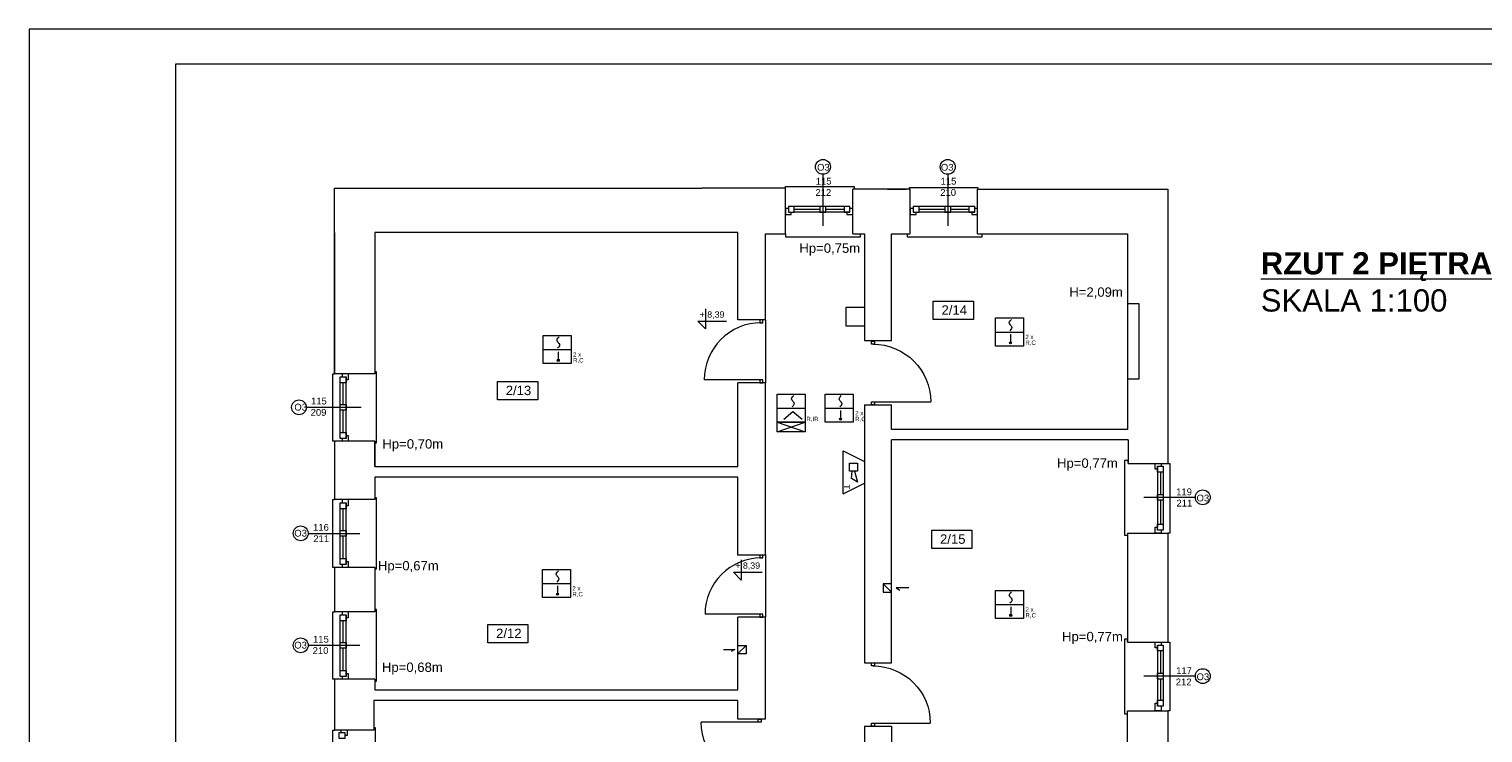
# Model space of a CAD drawing. Header units: centimetres. Extents: x 74437 to 92332, y -37016 to -3432.
# Tile 43 of 68: x 74454 to 76936, y -12797 to -11596. Entities that reach past the tile are written whole.
import ezdxf

# ---------------------------------------------------------------- set-up
doc = ezdxf.new("R2010")
doc.units = ezdxf.units.CM
doc.header["$LTSCALE"] = 0.02
doc.layers.get('0').update_dxf_attribs({"color": 8, "lineweight": 13})
for name, color, linetype, lineweight in [('_pk_tabelka', 7, 'Continuous', 15), ('Linia SSP', 7, 'Continuous', 35), ('LINIE PRZEKROJOWE', 8, 'Continuous', 13), ('OPISY', 8, 'Continuous', 13), ('stolarka', 8, 'Continuous', 13), ('WIDOK', 8, 'Continuous', 13)]:
    doc.layers.add(name, color=color, linetype=linetype, lineweight=lineweight)
doc.styles.add('ARCH. STANDARD', font='arial.ttf')
doc.styles.get("Standard").update_dxf_attribs({"font": 'arial.ttf', "height": 12})

# ---------------------------------------------------------------- blocks, each defined once
blk = doc.blocks.new('*U3')
at = {"layer": 'stolarka', "transparency": 33554684}
blk.add_lwpolyline([(5, 0), (5, 95)], dxfattribs=at)
for points in [[(0, 2.5), (0, -2.5), (5, -2.5), (5, 2.5)], [(100, -2.5), (105, -2.5), (105, 2.5), (100, 2.5)]]:
    blk.add_lwpolyline(points, close=True, dxfattribs=at)
blk.add_arc((5, 0), 95, 0, 90, dxfattribs=at)

msp = doc.modelspace()

# ---------------------------------------------------------------- hatches: boundary and pattern name
at = {"layer": 'Linia SSP', "lineweight": 5}
for points in [[(76131.1, -12131.2, 1), (76127.6, -12131.2, 1)], [(75359, -12161.1, 1), (75355.5, -12161.1, 1)], [(75840.7, -12261.3, 1), (75837.2, -12261.3, 1)], [(75357.7, -12560.1, 1), (75354.3, -12560.1, 1)], [(76131.4, -12596.2, 1), (76127.9, -12596.2, 1)]]:
    msp.add_hatch(color=256, dxfattribs=at).paths.add_polyline_path(points)

# ---------------------------------------------------------------- linework, layer by layer
for points in [[(75745, -11867.3), (75745, -11864.5), (75862.6, -11864.5), (75862.6, -11869.3)], [(75956.7, -11869.3), (75956.7, -11866), (76073.7, -11866), (76073.7, -11869)], [(75745, -11945.3), (75745, -11945.3), (75745, -11950.3), (75868, -11950.3), (75873, -11950.3), (75873, -11945.3)], [(75953.1, -11945.3), (75953.1, -11945.3), (75953.1, -11950.3), (76076.1, -11950.3), (76081.1, -11950.3), (76081.1, -11945.3)], [(75711, -12092.3), (75711, -12199.3)], [(74975, -12299.3), (74972, -12299.3), (74972, -12184.3), (74975, -12184.3)], [(75044, -12301.8), (75046.9, -12301.8), (75046.9, -12180.6), (75046.9, -12180.5), (75044, -12180.5)], [(76330.3, -12336.9), (76330.3, -12331.9), (76324.1, -12331.9), (76324.1, -12458.9), (76324.1, -12459.3), (76329.1, -12459.3)], [(76398.1, -12336.9), (76401.1, -12336.9), (76401.1, -12455.9), (76398.1, -12455.9)], [(74975, -12514.3), (74972, -12514.3), (74972, -12398.3), (74975, -12398.3)], [(75044, -12516.7), (75046.9, -12516.7), (75046.9, -12395.6), (75046.9, -12395.5), (75044, -12395.5)], [(75711, -12492.3), (75711, -12599.3)], [(75955.5, -12549.3), (75934.3, -12549.3), (75940.1, -12553)], [(74975, -12705.3), (74972, -12705.3), (74972, -12590.3), (74975, -12590.3)], [(75044, -12708.4), (75046.9, -12708.4), (75046.9, -12586.6), (75046.9, -12586.5), (75044, -12586.5)], [(75639, -12654.4), (75658.4, -12654.4), (75652.3, -12658.1)], [(76329.1, -12641.9), (76329.1, -12636.9), (76324.1, -12636.9), (76324.1, -12763.9), (76324.1, -12764.2), (76329.1, -12764.2)], [(76398.1, -12641.9), (76401.1, -12641.9), (76401.1, -12758.9), (76398.1, -12758.9)], [(74975, -12910.3), (74972, -12910.3), (74972, -12792.3), (74975, -12792.3)], [(75042, -12914.8), (75044.9, -12914.8), (75044.9, -12788.2), (75044.9, -12788.1), (75042, -12788.1)]]:
    msp.add_lwpolyline(points)
msp.add_lwpolyline([(75848.9, -12070.6), (75880.1, -12070.6), (75880.1, -12102.6), (75848.9, -12102.6)], close=True)
at = {"layer": '_pk_tabelka', "color": 7, "ltscale": 3}
for p, q in [((82863.7, -11596), (74453.7, -11596)), ((74453.7, -11596), (74453.7, -15796)), ((82803.7, -11656), (74703.7, -11656)), ((74703.7, -11656), (74703.7, -15736))]:
    msp.add_line(p, q, dxfattribs=at)
at = {"layer": 'Linia SSP', "linetype": 'Continuous', "lineweight": 5}
for p, q in [((76127.2, -12096.9), (76127.6, -12095.3)), ((76127.6, -12098.5), (76127.2, -12096.9)), ((76127.6, -12095.3), (76128.8, -12093.5)), ((76128.5, -12099.8), (76127.6, -12098.5)), ((76130, -12108.5), (76128, -12110.6)), ((76128.8, -12100.3), (76128.5, -12099.8)), ((76128.8, -12093.5), (76130.7, -12091.3)), ((76129.4, -12101), (76128.8, -12100.3)), ((76129.4, -12101), (76130, -12101.7)), ((76130, -12101.7), (76130.3, -12102.1)), ((76131.2, -12106.7), (76130, -12108.5)), ((76130.3, -12102.1), (76131.2, -12103.5)), ((76131.2, -12103.5), (76131.6, -12105.1)), ((76131.6, -12105.1), (76131.2, -12106.7)), ((75355, -12126.8), (75355.4, -12125.2)), ((75355.4, -12128.4), (75355, -12126.8)), ((75355.4, -12125.2), (75356.6, -12123.4)), ((75356.3, -12129.8), (75355.4, -12128.4)), ((75356.6, -12130.2), (75356.3, -12129.8)), ((75356.6, -12123.4), (75358.6, -12121.3)), ((75357.2, -12130.9), (75356.6, -12130.2)), ((75357.2, -12130.9), (75357.8, -12131.6)), ((75357.8, -12131.6), (75358.1, -12132.1)), ((75359, -12136.6), (75357.8, -12138.4)), ((75358.1, -12132.1), (75359, -12133.4)), ((75359, -12133.4), (75359.4, -12135)), ((75359.4, -12135), (75359, -12136.6)), ((75357.8, -12138.4), (75355.9, -12140.6)), ((75755.6, -12226.9), (75756, -12225.3)), ((75756, -12228.5), (75755.6, -12226.9)), ((75756, -12225.3), (75757.2, -12223.5)), ((75756.9, -12229.9), (75756, -12228.5)), ((75757.2, -12230.3), (75756.9, -12229.9)), ((75757.2, -12223.5), (75759.2, -12221.3)), ((75757.8, -12231), (75757.2, -12230.3)), ((75757.8, -12231), (75758.4, -12231.7)), ((75758.4, -12231.7), (75758.7, -12232.2)), ((75759.6, -12236.7), (75758.4, -12238.5)), ((75758.7, -12232.2), (75759.6, -12233.5)), ((75759.6, -12233.5), (75760, -12235.1)), ((75760, -12235.1), (75759.6, -12236.7)), ((75836.7, -12227), (75837.1, -12225.4)), ((75837.1, -12228.6), (75836.7, -12227)), ((75837.1, -12225.4), (75838.3, -12223.6)), ((75838, -12229.9), (75837.1, -12228.6)), ((75838.3, -12230.4), (75838, -12229.9)), ((75838.3, -12223.6), (75840.2, -12221.4)), ((75838.9, -12231.1), (75838.3, -12230.4)), ((75838.9, -12231.1), (75839.5, -12231.8)), ((75839.5, -12231.8), (75839.8, -12232.2)), ((75840.7, -12236.8), (75839.5, -12238.6)), ((75839.8, -12232.2), (75840.7, -12233.6)), ((75840.7, -12233.6), (75841.1, -12235.2)), ((75841.1, -12235.2), (75840.7, -12236.8)), ((75758.4, -12238.5), (75756.5, -12240.7)), ((75839.5, -12238.6), (75837.6, -12240.7)), ((75353.8, -12525.8), (75354.2, -12524.2)), ((75354.2, -12527.4), (75353.8, -12525.8)), ((75354.2, -12524.2), (75355.4, -12522.4)), ((75355.1, -12528.8), (75354.2, -12527.4)), ((75355.4, -12529.2), (75355.1, -12528.8)), ((75355.4, -12522.4), (75357.3, -12520.3)), ((75356, -12529.9), (75355.4, -12529.2)), ((75356, -12529.9), (75356.6, -12530.6)), ((75356.6, -12530.6), (75356.9, -12531.1)), ((75356.9, -12531.1), (75357.8, -12532.4)), ((75357.8, -12532.4), (75358.2, -12534)), ((75358.2, -12534), (75357.8, -12535.6)), ((75356.6, -12537.4), (75354.6, -12539.6)), ((75357.8, -12535.6), (75356.6, -12537.4)), ((76127.8, -12560.3), (76129, -12558.5)), ((76129, -12558.5), (76131, -12556.3)), ((76127.4, -12561.9), (76127.8, -12560.3)), ((76127.8, -12563.5), (76127.4, -12561.9)), ((76128.7, -12564.8), (76127.8, -12563.5)), ((76130.2, -12573.5), (76128.3, -12575.6)), ((76129, -12565.3), (76128.7, -12564.8)), ((76129.6, -12566), (76129, -12565.3)), ((76129.6, -12566), (76130.2, -12566.7)), ((76130.2, -12566.7), (76130.5, -12567.1)), ((76131.4, -12571.7), (76130.2, -12573.5)), ((76130.5, -12567.1), (76131.4, -12568.5)), ((76131.4, -12568.5), (76131.8, -12570.1)), ((76131.8, -12570.1), (76131.4, -12571.7))]:
    msp.add_line(p, q, dxfattribs=at)
at = {"layer": 'Linia SSP', "lineweight": 5}
for p, q in [((76103.5, -12112.8), (76151.3, -12112.8)), ((76129.4, -12116.7), (76129.4, -12131.2)), ((75331.3, -12142.8), (75379.1, -12142.8)), ((75357.2, -12146.6), (75357.2, -12161.1)), ((75731, -12242.9), (75778.7, -12242.9)), ((75757.8, -12249.2), (75742, -12262.3)), ((75773.7, -12262.3), (75757.8, -12249.2)), ((75813, -12242.9), (75860.8, -12242.9)), ((75838.9, -12246.8), (75838.9, -12261.3)), ((75731, -12283.1), (75778.7, -12266.8)), ((75731, -12266.8), (75778.7, -12283.1)), ((75843.4, -12389), (75843.4, -12315.5)), ((75843.4, -12315.5), (75880.1, -12333.9)), ((75880.1, -12333.9), (75880.1, -12370.6)), ((75854.1, -12336.5), (75867.9, -12336.5)), ((75854.1, -12350.3), (75854.1, -12336.5)), ((75867.9, -12350.3), (75854.1, -12350.3)), ((75857.9, -12362.7), (75859.2, -12350.3)), ((75862.7, -12350.3), (75867.9, -12369.1)), ((75867.9, -12336.5), (75867.9, -12350.3)), ((75843.4, -12389), (75880.1, -12370.6)), ((75867.9, -12369.1), (75857.9, -12362.7)), ((75330.1, -12541.8), (75377.9, -12541.8)), ((75356, -12545.6), (75356, -12560.1)), ((76103.7, -12577.8), (76151.5, -12577.8)), ((76129.6, -12581.7), (76129.6, -12596.2))]:
    msp.add_line(p, q, dxfattribs=at)
for points in [[(76103.5, -12088.9), (76151.3, -12088.9), (76151.3, -12136.7), (76103.5, -12136.7)], [(75331.3, -12118.9), (75379.1, -12118.9), (75379.1, -12166.6), (75331.3, -12166.6)], [(75731, -12219), (75778.7, -12219), (75778.7, -12266.8), (75731, -12266.8)], [(75813, -12219), (75860.8, -12219), (75860.8, -12266.8), (75813, -12266.8)], [(75731, -12283.1), (75731, -12266.8), (75778.7, -12266.8), (75778.7, -12283.1)], [(75330.1, -12517.9), (75377.9, -12517.9), (75377.9, -12565.6), (75330.1, -12565.6)], [(76103.7, -12553.9), (76151.5, -12553.9), (76151.5, -12601.7), (76103.7, -12601.7)]]:
    msp.add_lwpolyline(points, close=True, dxfattribs=at)
for centre in [(76129.4, -12131.2), (75357.2, -12161.1), (75838.9, -12261.3), (75356, -12560.1), (76129.6, -12596.2)]:
    msp.add_circle(centre, 1.75, dxfattribs=at)
at = {"layer": 'LINIE PRZEKROJOWE'}
for points in [[(74975, -12184.3), (74975, -11867.3), (75602, -11867.3)], [(75745, -11867.3), (75602, -11867.3)], [(75711, -12092.3), (75711, -11945.3), (75745, -11945.3), (75745, -11867.3)], [(75860, -11945.2), (75860, -11869.2)], [(75958.1, -11869.3), (75860, -11869.3)], [(75919.1, -11869.3), (75951.1, -11869.3)], [(75926.1, -11945.3), (75958.1, -11945.3), (75958.1, -11869.3)], [(76073.1, -11869), (76322.1, -11869), (76398.1, -11869), (76398.1, -12336.9)], [(76073.1, -11945.3), (76073.1, -11869)], [(74975, -11943.3), (74975, -12184.3)], [(75664, -12092.3), (75664, -11943.3), (75044, -11943.3), (75044, -12184.3)], [(75664, -12092.3), (75664, -11943.3)], [(75860, -11945.2), (75880.1, -11945.2)], [(75880.1, -11945.3), (75880.1, -12127.3), (75926.1, -12127.3)], [(75926.1, -12127.3), (75926.1, -11945.3), (75958.1, -11945.3)], [(76073.1, -11945.3), (76329.1, -11945.3)], [(76329.1, -11945.3), (76329.1, -12064.9)], [(76329.1, -12192.9), (76339.1, -12192.9), (76349.1, -12192.9), (76349.1, -12064.9), (76329.1, -12064.9)], [(75711, -12092.3), (75664, -12092.3)], [(75044, -12184.3), (74975, -12184.3)], [(75711, -12493.3), (75711, -12199.3), (75664, -12199.3)], [(75664, -12342.3), (75664, -12199.3)], [(76329.1, -12192.9), (76329.1, -12278.9)], [(75880.1, -12237.3), (75926.1, -12237.3)], [(75880.1, -12237.3), (75880.1, -12677.3), (75926.1, -12677.3)], [(75926.1, -12278.9), (75926.1, -12237.3)], [(76329.1, -12278.9), (75926.1, -12278.9)], [(74975, -12299.3), (74975, -12398.3)], [(75044, -12342.3), (75044, -12299.3), (74975, -12299.3)], [(75044, -12299.3), (75044, -12342.3), (75664, -12342.3)], [(75926.1, -12677.3), (75926.1, -12296.9)], [(76330.3, -12296.9), (76330.3, -12296.9), (75926.2, -12296.9)], [(76330.3, -12296.9), (76330.3, -12336.9), (76398.1, -12336.9)], [(75044, -12360.3), (75044, -12398.3), (74975, -12398.3)], [(75664, -12493.3), (75664, -12360.3), (75044, -12360.3), (75044, -12398.3)], [(75664, -12493.3), (75664, -12360.3)], [(76329.1, -12455.9), (76398.1, -12455.9)], [(76329.1, -12455.9), (76329.1, -12641.9), (76398.1, -12641.9)], [(76398.1, -12455.9), (76398.1, -12641.9)], [(75711, -12493.3), (75664, -12493.3)], [(74975, -12514.3), (74975, -12590.3)], [(75044, -12514.3), (74975, -12514.3)], [(75044, -12514.3), (75044, -12590.3), (74975, -12590.3)], [(75044, -12514.3), (75044, -12590.3)], [(75926.1, -12542.5), (75912.1, -12542.5), (75912.1, -12556.5), (75926.1, -12556.5)], [(75912.1, -12542.5), (75926.1, -12556.5)], [(75711, -12773.3), (75711, -12599.3), (75664, -12599.3)], [(75664, -12723.3), (75664, -12599.3)], [(75664, -12647.6), (75678, -12647.6), (75678, -12661.6), (75664, -12661.6)], [(75678, -12647.6), (75664, -12661.3)], [(74975, -12705.3), (74975, -12792.3)], [(75044, -12705.3), (74975, -12705.3)], [(75044, -12705.3), (75044, -12723.3), (75664, -12723.3)], [(75042, -12746.3), (75042, -12792.3), (74975, -12792.3)], [(75664, -12773.3), (75664, -12741.3), (75042, -12741.3), (75042, -12792.3)], [(75042, -12746.3), (75042, -12792.3)], [(75664, -12773.3), (75664, -12746.3)], [(75711, -12773.3), (75664, -12773.3)], [(75926.1, -12785.3), (75926.2, -12861.3), (76329.1, -12861.3), (76329.1, -12758.9)], [(76329.1, -12758.9), (76398.1, -12758.9)], [(76398.1, -12758.9), (76398.1, -12950.3)], [(75880.1, -12785.3), (75926.1, -12785.3)], [(75880.1, -12785.3), (75880.1, -13005.3), (75926.1, -13005.3)]]:
    msp.add_lwpolyline(points, dxfattribs=at)
at = {"layer": 'OPISY'}
for p, q in [((75608.8, -12073.3), (75608.8, -12107.6)), ((75608.8, -12107.6), (75595.3, -12094.1)), ((75595.3, -12094.1), (75644.4, -12094.1)), ((75669.6, -12501.6), (75669.6, -12535.9)), ((75669.6, -12535.9), (75656.1, -12522.4)), ((75656.1, -12522.4), (75705.3, -12522.4))]:
    msp.add_line(p, q, dxfattribs=at)
for points in [[(75809, -11843.8), (75809, -11931.9)], [(76022.1, -11843.8), (76022.1, -11931.9)], [(74927.2, -12241.3), (75020.7, -12241.3)], [(76444.8, -12394.9), (76356.7, -12394.9)], [(74930.2, -12456.3), (75018.3, -12456.3)], [(74930.2, -12647.3), (75018.3, -12647.3)], [(76444.8, -12699.9), (76356.7, -12699.9)]]:
    msp.add_lwpolyline(points, dxfattribs=at)
for points in [[(75997.4, -12060), (76065.9, -12060), (76065.9, -12091.3), (75997.4, -12091.3)], [(75253.4, -12197.2), (75322, -12197.2), (75322, -12228.4), (75253.4, -12228.4)], [(75994.8, -12450.8), (76063.4, -12450.8), (76063.4, -12482.1), (75994.8, -12482.1)], [(75236.9, -12611.6), (75305.4, -12611.6), (75305.4, -12642.9), (75236.9, -12642.9)]]:
    msp.add_lwpolyline(points, close=True, dxfattribs=at)
for centre in [(75809, -11831.1), (76022.1, -11831.1), (74914.5, -12241.3), (76457.5, -12394.9), (74917.5, -12456.3), (74917.5, -12647.3), (76457.5, -12699.9)]:
    msp.add_circle(centre, 12.7, dxfattribs=at)
at = {"layer": 'stolarka'}
for points in [[(75750, -11902.2), (75745, -11902.2), (75745, -11912.2), (75755, -11912.2), (75755, -11908.6)], [(75855, -11898.6), (75760, -11898.6)], [(75804, -11903.6), (75760, -11903.6)], [(75855, -11908.6), (75760, -11908.6)], [(75845, -11903.6), (75814, -11903.6)], [(75850, -11908.6), (75850, -11912.2), (75860, -11912.2), (75860, -11902.2), (75855, -11902.2)], [(75963.1, -11902.2), (75958.1, -11902.2), (75958.1, -11912.2), (75968.1, -11912.2), (75968.1, -11908.6)], [(76068.1, -11898.6), (75973.1, -11898.6)], [(76017.1, -11903.6), (75973.1, -11903.6)], [(76068.1, -11908.6), (75973.1, -11908.6)], [(76058.1, -11903.6), (76027.1, -11903.6)], [(76063.1, -11908.6), (76063.1, -11912.2), (76073.1, -11912.2), (76073.1, -11902.2), (76068.1, -11902.2)], [(74988.6, -12189.3), (74988.6, -12184.3)], [(74998.6, -12184.3), (74998.6, -12194.3), (74995, -12194.3)], [(74985, -12294.3), (74985, -12190.3)], [(74990, -12236.3), (74990, -12199.3)], [(74995, -12294.3), (74995, -12190.3)], [(74990, -12284.3), (74990, -12246.3)], [(74995, -12289.3), (74998.6, -12289.3), (74998.6, -12299.3), (74988.6, -12299.3), (74988.6, -12294.3)], [(76380.1, -12346.9), (76376.4, -12346.9), (76376.4, -12336.9), (76386.4, -12336.9), (76386.4, -12341.9)], [(76380.1, -12341.9), (76380.1, -12445.9)], [(76385.1, -12351.9), (76385.1, -12389.9)], [(76390.1, -12341.9), (76390.1, -12445.9)], [(74985, -12509.3), (74985, -12405.3)], [(74988.6, -12404.3), (74988.6, -12398.3)], [(74998.6, -12398.3), (74998.6, -12409.3), (74995, -12409.3)], [(74995, -12509.3), (74995, -12405.3)], [(76385.1, -12399.9), (76385.1, -12440.9)], [(74990, -12451.3), (74990, -12414.3)], [(76386.4, -12450.9), (76386.4, -12455.9), (76376.4, -12455.9), (76376.4, -12445.9), (76380.1, -12445.9)], [(74990, -12499.3), (74990, -12461.3)], [(74995, -12504.3), (74998.6, -12504.3), (74998.6, -12514.3), (74988.6, -12514.3), (74988.6, -12509.3)], [(74985, -12700.3), (74985, -12596.3)], [(74988.6, -12595.3), (74988.6, -12590.3)], [(74990, -12642.3), (74990, -12605.3)], [(74998.6, -12590.3), (74998.6, -12600.3), (74995, -12600.3)], [(74995, -12700.3), (74995, -12596.3)], [(74990, -12690.3), (74990, -12652.3)], [(76380.1, -12651.9), (76376.4, -12651.9), (76376.4, -12641.9), (76386.4, -12641.9), (76386.4, -12646.9)], [(76380.1, -12646.9), (76380.1, -12750.9)], [(76385.1, -12656.9), (76385.1, -12694.9)], [(76390.1, -12646.9), (76390.1, -12750.9)], [(74995, -12695.3), (74998.6, -12695.3), (74998.6, -12705.3), (74988.6, -12705.3), (74988.6, -12700.3)], [(76385.1, -12704.9), (76385.1, -12740.9)], [(76386.4, -12750.9), (76386.4, -12758.9), (76376.4, -12758.9), (76376.4, -12745.9), (76380.1, -12745.9)], [(74986.6, -12796.3), (74986.6, -12792.3)], [(74996.6, -12792.3), (74996.6, -12801.3), (74993, -12801.3)]]:
    msp.add_lwpolyline(points, dxfattribs=at)
for points in [[(75760, -11898.6), (75750, -11898.6), (75750, -11908.6), (75760, -11908.6)], [(75814, -11898.6), (75804, -11898.6), (75804, -11908.6), (75814, -11908.6)], [(75855, -11898.6), (75845, -11898.6), (75845, -11908.6), (75855, -11908.6)], [(75973.1, -11898.6), (75963.1, -11898.6), (75963.1, -11908.6), (75973.1, -11908.6)], [(76027.1, -11898.6), (76017.1, -11898.6), (76017.1, -11908.6), (76027.1, -11908.6)], [(76068.1, -11898.6), (76058.1, -11898.6), (76058.1, -11908.6), (76068.1, -11908.6)], [(74985, -12199.3), (74985, -12189.3), (74995, -12189.3), (74995, -12199.3)], [(74985, -12246.3), (74985, -12236.3), (74995, -12236.3), (74995, -12246.3)], [(74985, -12294.3), (74985, -12284.3), (74995, -12284.3), (74995, -12294.3)], [(76390.1, -12341.9), (76390.1, -12351.9), (76380.1, -12351.9), (76380.1, -12341.9)], [(74985, -12414.3), (74985, -12404.3), (74995, -12404.3), (74995, -12414.3)], [(76390.1, -12389.9), (76390.1, -12399.9), (76380.1, -12399.9), (76380.1, -12389.9)], [(74985, -12461.3), (74985, -12451.3), (74995, -12451.3), (74995, -12461.3)], [(76390.1, -12440.9), (76390.1, -12450.9), (76380.1, -12450.9), (76380.1, -12440.9)], [(74985, -12509.3), (74985, -12499.3), (74995, -12499.3), (74995, -12509.3)], [(74985, -12605.3), (74985, -12595.3), (74995, -12595.3), (74995, -12605.3)], [(74985, -12652.3), (74985, -12642.3), (74995, -12642.3), (74995, -12652.3)], [(76390.1, -12646.9), (76390.1, -12656.9), (76380.1, -12656.9), (76380.1, -12646.9)], [(74985, -12700.3), (74985, -12690.3), (74995, -12690.3), (74995, -12700.3)], [(76390.1, -12694.9), (76390.1, -12704.9), (76380.1, -12704.9), (76380.1, -12694.9)], [(76390.1, -12740.9), (76390.1, -12750.9), (76380.1, -12750.9), (76380.1, -12740.9)], [(74983, -12806.3), (74983, -12796.3), (74993, -12796.3), (74993, -12806.3)]]:
    msp.add_lwpolyline(points, close=True, dxfattribs=at)
at = {"layer": 'WIDOK'}
msp.add_lwpolyline([(76329.1, -12064.9), (76329.1, -12192.9)], dxfattribs=at)

# ---------------------------------------------------------------- block references
at = {"layer": 'stolarka', "transparency": 33554684}
for p, xscale, yscale, zscale, rotation in [((75703.6, -12199.3), 1.022675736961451, 1.022675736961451, 1.022675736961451, 90), ((75894.5, -12237.3), -1.038095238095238, 1.038095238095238, 1.038095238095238, 270), ((75703.6, -12599.3), 1.00952380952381, 1.00952380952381, 1.00952380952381, 90), ((75894.5, -12785.3), -1.028571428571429, 1.028571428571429, 1.028571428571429, 270), ((75700.8, -12773.3), -1.047619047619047, 1.047619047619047, 1.047619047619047, 90.00000000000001)]:
    msp.add_blockref('*U3', p, dxfattribs=dict(at, xscale=xscale, yscale=yscale, zscale=zscale, rotation=rotation))

# ---------------------------------------------------------------- texts
at = {"insert": (76556.5, -11976.6), "char_height": 38, "width": 2031.92, "attachment_point": 1, "style": 'ARCH. STANDARD'}
msp.add_mtext('{\\fArial|b1|i0|c238|p34;\\L\\C256;RZUT\\fArial|b1|i0|c0|p34; \\fArial|b1|i0|c238|p34;2 PIĘTRA \\fArial|b0|i0|c238|p34;\\l- STAN PROJEKTOWANY\\PSK\\fArial|b0|i0|c0|p34;A\\fArial|b0|i0|c238|p34;L\\fArial|b0|i0|c0|p34;A \\fArial|b0|i0|c238|p34;1:100}', dxfattribs=at)
at = {"layer": 'Linia SSP', "lineweight": 5}
for s, p in [('2 x', (76154.6, -12124.9)), ('R,C', (76154.6, -12134.8)), ('2 x', (75382.4, -12154.8)), ('R,C', (75382.4, -12164.8)), ('R,IR', (75780.8, -12264.9)), ('2 x', (75864.1, -12255)), ('R,C', (75864.1, -12264.9)), ('2 x', (75381.2, -12553.8)), ('R,C', (75381.2, -12563.8)), ('2 x', (76154.8, -12589.9)), ('R,C', (76154.8, -12599.8))]:
    msp.add_text(s, height=7.46, dxfattribs=at).set_placement(p)
msp.add_text('T', height=10, rotation=630, dxfattribs=at).set_placement((75844.9, -12372.7))
at = {"layer": 'OPISY', "ltscale": 0.15}
for s, p in [('Hp=0,75m', (75768.8, -11977.7)), ('H=2,09m', (76229.7, -12052.7)), ('Hp=0,70m', (75056.9, -12311.7)), ('Hp=0,77m', (76208.7, -12344.5)), ('Hp=0,67m', (75049.3, -12519.5)), ('Hp=0,77m', (76217.3, -12640.4)), ('Hp=0,68m', (75056.2, -12692.7))]:
    msp.add_text(s, height=16, dxfattribs=at).set_placement(p)
at = {"layer": 'OPISY'}
for s, insert, char_height, width, attachment_point in [('\\pi-3.6114;O3', (75802.6, -11826), 11.574, 12.831, 1), ('\\pi-3.6114;O3', (76014, -11826), 11.574, 12.831, 1), ('{\\fArial|b0|i0|c238|p34;+ 8,39}', (75598.5, -12077.6), 10.8, 58.572, 1), ('{\\fArial|b0|i0|c238|p34;2/14}', (76011.5, -12067.3), 16, 260.963, 1), ('{\\fArial|b0|i0|c238|p34;2/13}', (75267.5, -12204.5), 16, 260.963, 1), ('\\pi-3.6114;O3', (74910.2, -12247), 11.574, 12.831, 7), ('\\pi-3.6114;O3', (76450.5, -12402), 11.574, 12.831, 7), ('\\pi-3.6114;O3', (74910.1, -12462), 11.574, 12.831, 7), ('{\\fArial|b0|i0|c238|p34;2/15}', (76008.9, -12458.1), 16, 260.963, 1), ('{\\fArial|b0|i0|c238|p34;+ 8,39}', (75659.4, -12505.9), 10.8, 58.572, 1), ('{\\fArial|b0|i0|c238|p34;2/12}', (75251, -12618.9), 16, 260.963, 1), ('\\pi-3.6114;O3', (74910.1, -12653), 11.574, 12.831, 7), ('\\pi-3.6114;O3', (76450.5, -12707), 11.574, 12.831, 7)]:
    msp.add_mtext(s, dxfattribs=dict(at, insert=insert, char_height=char_height, width=width, attachment_point=attachment_point))
at = {"layer": 'stolarka', "char_height": 11.574, "width": 12.831}
for s, insert, attachment_point in [('\\pi-5.8694;115\\P\\pi-6.4102;212', (75802.6, -11849.7), 1), ('\\pi-5.8694;115\\P\\pi-6.4496;210', (76015.7, -11849.7), 1), ('\\pi-5.8694;115\\P\\pi-6.4812;209', (74940.9, -12255.9), 7), ('\\pi-5.8378;119\\P\\pi-5.3522;211', (76417.9, -12410.6), 7), ('\\pi-5.822;116\\P\\pi-5.3522;211', (74944.3, -12471.2), 7), ('\\pi-5.8694;115\\P\\pi-6.4496;210', (74944.3, -12662.2), 7), ('\\pi-5.8259;117\\P\\pi-6.4102;212', (76417.9, -12715.6), 7)]:
    msp.add_mtext(s, dxfattribs=dict(at, insert=insert, attachment_point=attachment_point))

doc.saveas('drawing.dxf')
